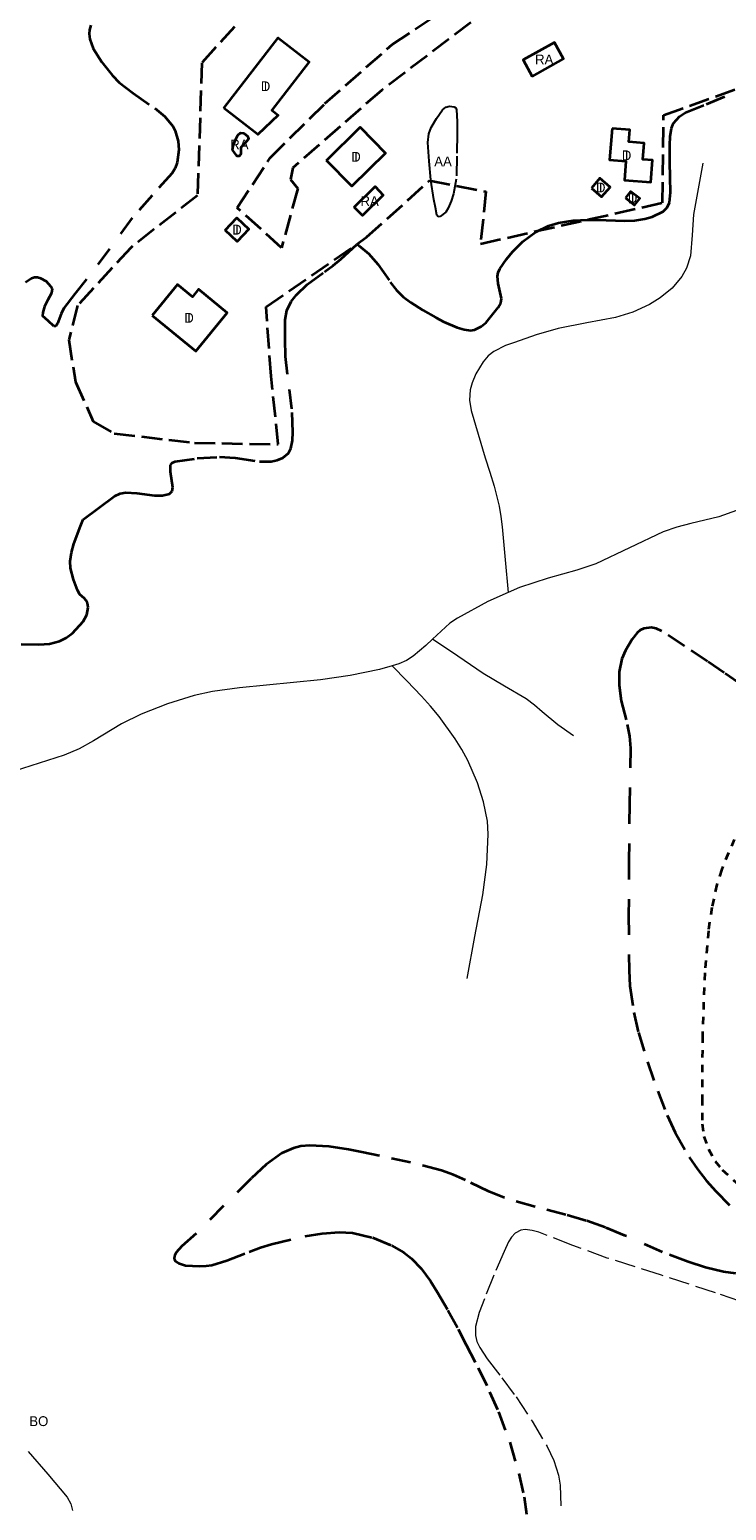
# Model space of a CAD drawing. Header units: metres. Extents: x 397317 to 400830, y 4588008 to 4590370.
# Tile 76 of 88: x 399505 to 399682, y 4589668 to 4590044. Entities that reach past the tile are written whole.
import ezdxf
from ezdxf.enums import TextEntityAlignment as Align

# ---------------------------------------------------------------- set-up
doc = ezdxf.new("R2010")
doc.units = ezdxf.units.M
doc.header["$MEASUREMENT"] = 0
for name, pattern in [('bt5mv20_nopinta', [10, 5, -5]), ('bt5mv20_tlin1', [7, 5.25, -1.75]), ('bt5mv20_tlin7', [3.75, 1.875, -1.875])]:
    doc.linetypes.add(name, pattern=pattern)
for name, color, linetype, lineweight in [('ARB01_CN', 7, 'Continuous', 15), ('ARB01_LN', 7, 'Continuous', 15), ('COB01_CN', 7, 'Continuous', 15), ('COB01_LN', 7, 'Continuous', 15), ('EDI01_CN', 7, 'Continuous', 15), ('EDI01_LN', 7, 'Continuous', 15), ('ESP02_LN', 7, 'Continuous', 15), ('FLU01_LN', 7, 'Continuous', 15), ('ILL01_CN', 7, 'Continuous', 15), ('ILL01_LN', 7, 'Continuous', 15), ('PAR01_LN', 7, 'Continuous', 15), ('RAI01_CN', 7, 'Continuous', 15), ('RAI01_LN', 7, 'Continuous', 15)]:
    doc.layers.add(name, color=color, linetype=linetype, lineweight=lineweight)
doc.styles.add('034', font='txt')

msp = doc.modelspace()

# ---------------------------------------------------------------- linework, layer by layer
at = {"layer": 'ARB01_LN', "color": 3, "linetype": 'bt5mv20_nopinta', "lineweight": 25}
msp.add_polyline3d([(399606.81, 4590005.77, 193.41), (399606.45, 4590010.54, 193.62), (399606.08, 4590015.3, 193.82), (399606.32, 4590017.5, 193.85), (399606.94, 4590019.09, 193.79), (399608.29, 4590021.37, 193.52), (399609.78, 4590023.54, 193.02), (399610.68, 4590024.27, 192.52), (399611.56, 4590024.51, 191.95), (399612.79, 4590024.37, 191.02), (399613.21, 4590024.05, 190.61), (399613.41, 4590023.56, 190.3), (399613.56, 4590020.64, 189.14), (399613.55, 4590017.58, 188.41), (399613.48, 4590011.78, 187.94), (399613.32, 4590005.99, 187.74), (399612.64, 4590002.23, 187.61), (399612.01, 4590000.38, 187.71), (399611.27, 4589998.55, 188.08), (399610.62, 4589997.56, 188.53), (399609.25, 4589996.48, 189.54), (399608.68, 4589996.41, 190.05), (399608.38, 4589996.81, 190.47), (399608.01, 4589998.79, 191.49), (399607.64, 4590000.77, 192.51), (399606.81, 4590005.77, 193.41)], dxfattribs=at)
at = {"layer": 'COB01_LN', "color": 92, "linetype": 'bt5mv20_nopinta', "lineweight": 35}
for points in [[(399520.4, 4590045.11, 172.6), (399520.1, 4590043.93, 172.88), (399520, 4590042.88, 173.37), (399520.15, 4590041.52, 174.27), (399521.01, 4590039.15, 176.03), (399523.26, 4590035.65, 178.87), (399525.98, 4590032.29, 181.48), (399527.68, 4590030.51, 182.84), (399531.18, 4590027.79, 185.25), (399536.74, 4590023.97, 188.58), (399539.23, 4590021.87, 189.93), (399541.25, 4590019.43, 190.96), (399541.89, 4590018.21, 191.25), (399542.6, 4590015.59, 191.52), (399542.77, 4590013.41, 191.56), (399542.36, 4590010.18, 191.42), (399541.83, 4590008.73, 191.29), (399541.07, 4590007.48, 191.12), (399536.01, 4590001.84, 190.2), (399530.98, 4589996.11, 189.2), (399525.18, 4589988.29, 187.82), (399519.37, 4589980.51, 186.43), (399516.35, 4589976.83, 185.85), (399513.61, 4589973.16, 185.28), (399512.94, 4589971.7, 185), (399511.98, 4589969.29, 184.18), (399511.51, 4589968.59, 183.57), (399511.04, 4589968.59, 182.78), (399509.62, 4589969.92, 180.16), (399508.19, 4589971.24, 177.54)], [(399527.87, 4589926.08, 180.1), (399529.32, 4589926.31, 180.12), (399532.16, 4589926.17, 179.58), (399536.61, 4589925.6, 178.39), (399538.65, 4589925.58, 178.13), (399540.41, 4589926.01, 178.39), (399541.11, 4589926.68, 178.9), (399541.3, 4589927.57, 179.53), (399540.67, 4589931.57, 182.29), (399540.72, 4589933.29, 183.54), (399541.1, 4589933.88, 184.03), (399541.84, 4589934.22, 184.38), (399547.43, 4589935.02, 185.76), (399553.12, 4589935.4, 186.61), (399557.16, 4589935.12, 186.75), (399563.28, 4589934.17, 186.61), (399566.31, 4589934.24, 186.63), (399567.8, 4589934.57, 186.72), (399569.27, 4589935.15, 186.88), (399570.64, 4589936.31, 187.31), (399571.23, 4589937.49, 187.78), (399571.66, 4589939.54, 188.5), (399571.78, 4589941.64, 188.91), (399571.56, 4589947.56, 189.29), (399570.43, 4589956.44, 189.75), (399569.95, 4589960.88, 189.94), (399569.8, 4589965.32, 190.09), (399569.83, 4589970.21, 190.21), (399570.24, 4589972.6, 190.27), (399571.32, 4589974.84, 190.33), (399572.71, 4589976.58, 190.53), (399575.43, 4589979.17, 191.33), (399579.84, 4589982.43, 192.52), (399581.99, 4589983.98, 192.59), (399583.99, 4589985.62, 191.99), (399586.04, 4589987.48, 190.9), (399588.08, 4589989.33, 189.81), (399588.66, 4589989.01, 189.43), (399591.08, 4589987.02, 187.64), (399593.36, 4589984.35, 185.97), (399596.53, 4589979.82, 183.55), (399598.14, 4589977.74, 182.32), (399599.84, 4589976.05, 181.03), (399601.78, 4589974.59, 179.34), (399604.83, 4589972.64, 176.22), (399608.14, 4589970.79, 173.22), (399610.16, 4589969.74, 171.88), (399613.58, 4589968.26, 170.35), (399615.31, 4589967.76, 169.95), (399616.95, 4589967.54, 169.89), (399617.98, 4589967.66, 170.05), (399619.68, 4589968.5, 170.65), (399620.87, 4589969.51, 171.32), (399623.99, 4589973.32, 173.88), (399624.61, 4589974.53, 174.84), (399624.77, 4589975.61, 175.77), (399623.99, 4589979.4, 179.26), (399623.77, 4589981.28, 180.81), (399623.93, 4589982.21, 181.46), (399624.36, 4589983.13, 182), (399626.09, 4589985.63, 183.17), (399627.57, 4589987.47, 183.87), (399630.2, 4589990.09, 184.7), (399633.47, 4589992.47, 185.32), (399636.78, 4589994.09, 185.71), (399639.27, 4589994.85, 185.91), (399642.99, 4589995.46, 186.25), (399646.73, 4589995.66, 186.82), (399651.43, 4589995.52, 187.92), (399656.13, 4589995.35, 189.19), (399658.69, 4589995.48, 190.18), (399661.21, 4589995.86, 190.88), (399663.11, 4589996.36, 190.95), (399665.87, 4589997.73, 190.95), (399666.89, 4589998.74, 190.93), (399667.46, 4590000, 190.92), (399667.77, 4590002.56, 190.9), (399667.7, 4590006.42, 190.85), (399667.6, 4590010.27, 190.83), (399667.59, 4590014.63, 191.06), (399667.68, 4590016.8, 191.31), (399668.02, 4590018.95, 191.6), (399668.51, 4590020.19, 191.82), (399670.05, 4590021.89, 192.29), (399671.61, 4590022.86, 192.69), (399676.94, 4590025.03, 193.74), (399684.22, 4590028.04, 194.68)], [(399510.59, 4589978.06, 175.48), (399510.31, 4589978.69, 175.31), (399509.14, 4589979.93, 175.22), (399507.77, 4589980.74, 175.35), (399506.89, 4589980.98, 175.31), (399506.12, 4589980.96, 175.04), (399505.35, 4589980.71, 174.58), (399503.83, 4589979.69, 173.61)], [(399510.59, 4589978.06, 175.48), (399510.48, 4589976.95, 175.78), (399509.51, 4589975.27, 176.26), (399508.66, 4589973.59, 176.77), (399508.21, 4589972.07, 177.24), (399508.19, 4589971.24, 177.54)], [(399502.76, 4589887.79, 162.53), (399507.25, 4589887.71, 162.5), (399509.91, 4589887.88, 161.6), (399512.5, 4589888.52, 160.52), (399514.21, 4589889.42, 160.08), (399515.76, 4589890.62, 159.76), (399518.5, 4589893.55, 159.58), (399519.44, 4589895.28, 159.93), (399519.75, 4589897.14, 160.71), (399519.58, 4589898.22, 161.4), (399519.19, 4589898.97, 162.29), (399518.71, 4589899.48, 163.4), (399517.66, 4589900.4, 165.65), (399517.07, 4589901.5, 166.69), (399516.07, 4589904.26, 167.85), (399515.29, 4589907.07, 168.91), (399515.18, 4589908.89, 169.7), (399515.51, 4589911.1, 170.83), (399516.12, 4589913.3, 172.01), (399517.78, 4589917.77, 174.18), (399518.45, 4589919.51, 174.72), (399522.45, 4589922.46, 177.17), (399526.45, 4589925.41, 179.62), (399527.87, 4589926.08, 180.1)], [(399685.81, 4589877.48, 179.65), (399681.43, 4589880.47, 177.96), (399677.14, 4589883.43, 175.93), (399671.34, 4589887.3, 173.1), (399665.56, 4589891.09, 170.24), (399664.08, 4589891.78, 169.54), (399662.84, 4589892.02, 168.99), (399660.94, 4589891.8, 168.27), (399660.06, 4589891.35, 168), (399659.26, 4589890.65, 167.84), (399657.98, 4589889.06, 167.75), (399656.29, 4589886.22, 168.03), (399655.43, 4589884.04, 168.48), (399654.74, 4589880.73, 169.33), (399654.67, 4589877.36, 170.12), (399655.26, 4589873.38, 170.92), (399656.75, 4589867.41, 172.15), (399657.34, 4589864.4, 172.72), (399657.56, 4589861.35, 173.21), (399657.36, 4589847.17, 175.18), (399657.17, 4589832.98, 177.03), (399657.12, 4589818.93, 178.84), (399657.22, 4589804.87, 180.63), (399657.43, 4589800.96, 181.12), (399658.43, 4589794.18, 181.92), (399659.61, 4589789.15, 182.49), (399661.88, 4589781.66, 183.35), (399664.51, 4589774.23, 184.25), (399666.93, 4589768.1, 185.36), (399668.96, 4589763.7, 186.48), (399672.53, 4589757.42, 188.23), (399674.6, 4589754.4, 189), (399676.92, 4589751.46, 189.61), (399679.27, 4589748.8, 189.84), (399682.94, 4589745.06, 189.68)], [(399684.36, 4589727.92, 196.43), (399681.25, 4589728.34, 196.45), (399676.66, 4589729.44, 196.43), (399672.21, 4589730.85, 196.41), (399665.7, 4589733.34, 196.4), (399656.07, 4589737.55, 196.36), (399651.22, 4589739.55, 196.3), (399646.31, 4589741.3, 196.2), (399641.15, 4589742.79, 195.86), (399633.34, 4589744.81, 194.93), (399625.6, 4589747.07, 194.25), (399621.55, 4589748.7, 194.25), (399615.62, 4589751.57, 194.57), (399612.62, 4589752.92, 194.73), (399609.54, 4589754.05, 194.78), (399601.72, 4589756.08, 194.46), (399593.84, 4589757.75, 193.7), (399589.32, 4589758.72, 193.05), (399585.94, 4589759.39, 192.35), (399580.94, 4589760.14, 190.86), (399576.08, 4589760.41, 188.7), (399573.77, 4589760.2, 187.31), (399571.92, 4589759.75, 185.98), (399568.96, 4589758.44, 183.46), (399564.97, 4589755.54, 179.59), (399561.17, 4589752, 176.12), (399554.15, 4589745.1, 170.48), (399547.24, 4589738.08, 164.87), (399543.58, 4589734.83, 162.16), (399542.12, 4589733.19, 160.8), (399541.72, 4589732.39, 160.16), (399541.63, 4589731.6, 159.57), (399541.99, 4589730.94, 159.15), (399542.68, 4589730.48, 158.97), (399544.53, 4589729.95, 159), (399548.03, 4589729.71, 159.59), (399549.73, 4589729.81, 159.99), (399551.17, 4589730.03, 160.39), (399554.97, 4589731.15, 161.51), (399560.67, 4589733.41, 163.28), (399563.52, 4589734.49, 164.31), (399566.36, 4589735.36, 165.48), (399574.94, 4589737.33, 169.37), (399579.22, 4589738.01, 171.37), (399583.51, 4589738.36, 173.39), (399586.96, 4589738.19, 175.05), (399592.05, 4589737, 177.61)], [(399592.05, 4589737, 177.61), (399596.88, 4589735, 180.26), (399599.98, 4589733.22, 182.65), (399601.92, 4589731.73, 184.78), (399604.43, 4589729.13, 188.1), (399606.72, 4589725.92, 191.05), (399608.52, 4589723.05, 192.94), (399611.19, 4589718.53, 195.21), (399613.83, 4589713.7, 196.71), (399615.85, 4589709.79, 197.42), (399618.84, 4589703.88, 197.99), (399621.79, 4589697.85, 197.95), (399624.06, 4589692.74, 197.48), (399626.89, 4589684.98, 196.5), (399629.24, 4589677.02, 195.85), (399630.53, 4589671.16, 195.7), (399631.13, 4589666.7, 195.64)]]:
    msp.add_polyline3d(points, dxfattribs=at)
at = {"layer": 'EDI01_LN', "color": 1, "linetype": 'Continuous', "lineweight": 35}
for points in [[(399554.23, 4590023.96, 198.63), (399568.05, 4590041.87, 198.68), (399575.92, 4590035.8, 198.68), (399566.44, 4590023.51, 198.68), (399568.07, 4590022.25, 198.68), (399562.9, 4590017.27, 198.68), (399554.23, 4590023.96, 198.63)], [(399580.32, 4590010.68, 199.41), (399588.88, 4590019.14, 199.41), (399595.34, 4590012.6, 198.05), (399586.78, 4590004.14, 198.05), (399580.32, 4590010.68, 199.41)], [(399652.91, 4590018.82, 192.24), (399652.28, 4590010.87, 192.59), (399656.41, 4590010.54, 192.37), (399656.03, 4590005.72, 192.38), (399662.75, 4590005.19, 192.32), (399663.19, 4590010.74, 192.31), (399660.74, 4590010.93, 192.31), (399661.07, 4590015.09, 192.26), (399657.15, 4590015.4, 192.24), (399657.39, 4590018.46, 192.18), (399652.91, 4590018.82, 192.24)], [(399647.65, 4590003.7, 190.92), (399650.24, 4590001.45, 190.92), (399652.4, 4590003.94, 190.92), (399649.81, 4590006.19, 190.92), (399647.65, 4590003.7, 190.92)], [(399656.3, 4590001.19, 192.91), (399658.6, 4589999.35, 192.91), (399659.93, 4590001.01, 192.91), (399657.63, 4590002.85, 192.91), (399656.3, 4590001.19, 192.91)], [(399554.57, 4589993.03, 195.47), (399557.58, 4589996.16, 195.47), (399560.62, 4589993.24, 195.47), (399557.61, 4589990.11, 195.47), (399554.57, 4589993.03, 195.47)], [(399535.99, 4589971.34, 197.02), (399547.11, 4589962.23, 197.02), (399555.11, 4589972, 197.02), (399547.83, 4589977.97, 197.02), (399546.28, 4589976.07, 197.02), (399542.44, 4589979.22, 197.02), (399535.99, 4589971.34, 197.02)]]:
    msp.add_polyline3d(points, dxfattribs=at)
at = {"layer": 'ESP02_LN', "color": 254, "linetype": 'bt5mv20_tlin7', "lineweight": 35}
msp.add_polyline3d([(399683.95, 4589838.19, 188.57), (399680.76, 4589830.58, 188.57), (399679.55, 4589826.73, 188.57), (399678.24, 4589820.87, 188.57), (399677.38, 4589814.92, 188.57), (399676.45, 4589804.32, 188.79), (399675.88, 4589788.39, 189.52), (399675.77, 4589772.46, 189.96), (399675.79, 4589765.92, 189.96), (399676.25, 4589762.67, 189.96), (399677.38, 4589759.43, 189.96), (399679.11, 4589756.46, 189.96), (399680.9, 4589754.22, 189.96), (399684.56, 4589750.92, 189.96)], dxfattribs=at)
at = {"layer": 'FLU01_LN', "color": 150, "linetype": 'Continuous', "lineweight": 15}
for points in [[(399675.97, 4590010.05, 188.66), (399674.8, 4590003.52, 186.49), (399673.62, 4589996.99, 184.31), (399673.28, 4589991.73, 182.8), (399672.88, 4589986.43, 181.46), (399671.85, 4589983.33, 180.62), (399670.62, 4589981.19, 179.99), (399668.17, 4589978.29, 179.04), (399665.15, 4589975.79, 178.1), (399662.42, 4589974.08, 177.31), (399658.22, 4589972.15, 176.14), (399653.81, 4589970.82, 174.97), (399646.52, 4589969.42, 173.23), (399639.24, 4589967.98, 171.54), (399633.6, 4589966.36, 170.05), (399628.07, 4589964.47, 168.35), (399625.84, 4589963.66, 167.43), (399622.82, 4589962.14, 165.76), (399621.45, 4589961.03, 164.93), (399620.16, 4589959.53, 164.2), (399618.29, 4589956.5, 163.08), (399617.32, 4589954.19, 162.29), (399616.87, 4589952.45, 161.72), (399616.68, 4589949.82, 160.9), (399617.12, 4589947.19, 160.12), (399618.9, 4589941.16, 158.72), (399620.68, 4589935.14, 157.34), (399621.81, 4589931.54, 155.9), (399622.93, 4589927.93, 154.45), (399624.21, 4589922.84, 153.23), (399624.67, 4589920.23, 152.88), (399624.99, 4589917.59, 152.77), (399625.74, 4589909.26, 152.9), (399626.49, 4589900.93, 153.02)], [(399691.4, 4589925.19, 160.75), (399688.26, 4589923.54, 160.04), (399684.56, 4589921.8, 159.39), (399680, 4589920.19, 158.81), (399672.89, 4589918.45, 158.03), (399669.35, 4589917.52, 157.68), (399665.92, 4589916.35, 157.34), (399657.36, 4589912.26, 156.57), (399648.76, 4589908.22, 155.76), (399643.97, 4589906.59, 155.19), (399636.63, 4589904.55, 154.2), (399629.37, 4589902.23, 153.31), (399626.49, 4589900.93, 153.02)], [(399626.49, 4589900.93, 153.02), (399621.36, 4589898.61, 152.5), (399613.63, 4589894.42, 151.77), (399611.67, 4589893.13, 151.59), (399607.29, 4589889.08, 151.16)], [(399607.29, 4589889.08, 151.16), (399605.54, 4589887.45, 150.99), (399602.37, 4589884.77, 150.72), (399600.63, 4589883.67, 150.6), (399598.74, 4589882.82, 150.48), (399597.05, 4589882.31, 150.41)], [(399643.11, 4589864.52, 163.12), (399639.16, 4589867.26, 160.84), (399635.17, 4589870.6, 158.65), (399633.17, 4589872.33, 157.7), (399631.05, 4589873.91, 156.96), (399625.61, 4589877.1, 155.68), (399620.13, 4589880.37, 154.42), (399613.71, 4589884.73, 152.79), (399607.29, 4589889.08, 151.16)], [(399597.05, 4589882.31, 150.41), (399593.83, 4589881.33, 150.28), (399586.35, 4589879.82, 150.11), (399578.8, 4589878.74, 149.89), (399565.06, 4589877.37, 149), (399558.18, 4589876.72, 148.53), (399551.34, 4589875.74, 148.19), (399546.7, 4589874.72, 148.08), (399539.9, 4589872.62, 147.99), (399533.23, 4589870.01, 147.84), (399528.25, 4589867.51, 147.64), (399521.08, 4589863.22, 147.33), (399517.44, 4589861.22, 147.18), (399513.64, 4589859.57, 147.05), (399503.11, 4589856.19, 146.74), (399492.56, 4589852.85, 146.45), (399484.17, 4589849.98, 146.3), (399480.03, 4589848.42, 146.22), (399476, 4589846.59, 146.09), (399467.82, 4589842.44, 145.74), (399459.63, 4589838.29, 145.39)], [(399616.08, 4589802.81, 173.23), (399618.06, 4589813.47, 170.33), (399620.03, 4589824.12, 167.43), (399621.04, 4589831.81, 165.26), (399621.39, 4589839.51, 162.96), (399621.21, 4589842.85, 161.83), (399620.26, 4589847.74, 159.93), (399618.68, 4589852.56, 158.11), (399616.24, 4589858.27, 156.26), (399614.76, 4589861.03, 155.47), (399613.04, 4589863.74, 154.78), (399608.95, 4589869.38, 153.86), (399606.79, 4589872.06, 153.47), (399604.51, 4589874.59, 152.86), (399600.78, 4589878.45, 151.64), (399597.05, 4589882.31, 150.41)], [(399504.5, 4589682.66, 143.47), (399509.54, 4589676.92, 143.38), (399514.42, 4589671.05, 143.24), (399515.33, 4589669.31, 143.2), (399515.77, 4589667.65, 143.17)]]:
    msp.add_polyline3d(points, dxfattribs=at)
at = {"layer": 'ILL01_LN', "color": 150, "linetype": 'bt5mv20_tlin1', "lineweight": 35}
for points in [[(399617.03, 4590045.78, 196.49), (399594.32, 4590028.52, 197.25), (399571.76, 4590008.83, 197.4), (399571.16, 4590005.87, 196.9), (399573.03, 4590003.59, 196.58), (399568.9, 4589988.53, 194.99), (399557.65, 4589998.68, 195.92), (399566.04, 4590011.4, 197.68), (399579.89, 4590025.15, 197.98), (399597.02, 4590040.15, 196.81), (399609.19, 4590048.28, 197.15)], [(399556.94, 4590044.69, 196.64), (399548.64, 4590035.5, 195.72), (399547.56, 4590001.84, 194.39), (399530.58, 4589988.54, 188.7), (399517.06, 4589973.85, 188.38), (399514.83, 4589965.15, 188.38), (399516.51, 4589954.46, 188.38), (399521.06, 4589944.39, 188.38), (399526.38, 4589941.35, 188.15), (399546.75, 4589938.95, 188.95), (399568.09, 4589938.58, 189.46), (399566.25, 4589955.92, 190.13), (399564.98, 4589973.5, 192.04), (399590.51, 4589991.18, 193.67), (399606.53, 4590005.63, 193.19), (399620.83, 4590002.78, 185.97), (399619.47, 4589989.54, 184.1), (399665.73, 4589999.96, 190.84), (399666, 4590022.19, 192.17), (399702.41, 4590035.43, 196.11)]]:
    msp.add_polyline3d(points, dxfattribs=at)
at = {"layer": 'PAR01_LN', "color": 3, "linetype": 'bt5mv20_tlin1', "lineweight": 15}
msp.add_polyline3d([(399692.04, 4589718.58, 200.25), (399679.18, 4589722.99, 200.06), (399665.43, 4589727.45, 199.94), (399651.66, 4589731.81, 199.82), (399642.96, 4589735.02, 199.69), (399634.31, 4589738.34, 199.6), (399632.63, 4589738.84, 199.6), (399630.85, 4589739.05, 199.6), (399629.71, 4589738.89, 199.6), (399628.32, 4589738.15, 199.6), (399627.32, 4589737.08, 199.6), (399626.59, 4589735.92, 199.6), (399625.45, 4589733.43, 199.6), (399622.86, 4589727.47, 199.71), (399620.45, 4589721.43, 199.91), (399619.14, 4589717.96, 200.03), (399618.24, 4589714.44, 200.15), (399618.18, 4589712.14, 200.21), (399618.56, 4589710.59, 200.23), (399619.27, 4589709.08, 200.25), (399621.17, 4589706.2, 200.28), (399624.86, 4589701.33, 200.32), (399628.51, 4589696.5, 200.37), (399632.59, 4589690.35, 200.51), (399636.38, 4589683.93, 200.72), (399638.11, 4589680.36, 200.86), (399639.32, 4589676.63, 201.01), (399639.74, 4589674.07, 201.09), (399639.9, 4589667.18, 201.19)], dxfattribs=at)
at = {"layer": 'RAI01_LN', "color": 202, "linetype": 'Continuous', "lineweight": 35}
for points in [[(399632.62, 4590032.07, 192.37), (399640.58, 4590036.49, 192.37), (399638.24, 4590040.7, 192.37), (399630.28, 4590036.28, 192.37), (399632.62, 4590032.07, 192.37)], [(399556.67, 4590014.72, 196.18), (399557.24, 4590015.94, 196.18), (399557.8, 4590017.16, 196.18), (399558.47, 4590017.73, 196.18), (399559.3, 4590017.68, 196.18), (399560.24, 4590016.87, 196.18), (399560.52, 4590016.43, 196.18), (399560.44, 4590016.03, 196.18), (399559.93, 4590015.47, 196.18), (399559.4, 4590014.92, 196.18), (399558.54, 4590014.04, 196.18), (399558.54, 4590013.22, 196.18), (399558.57, 4590012.33, 196.18), (399558.1, 4590011.84, 196.18), (399557.64, 4590011.81, 196.18), (399557.04, 4590012.6, 196.18), (399556.44, 4590013.39, 196.18), (399556.67, 4590014.72, 196.18)], [(399587.36, 4589998.85, 194.23), (399592.69, 4590004.05, 194.23), (399594.77, 4590001.92, 194.23), (399589.44, 4589996.72, 194.23), (399587.36, 4589998.85, 194.23)]]:
    msp.add_polyline3d(points, dxfattribs=at)

# ---------------------------------------------------------------- texts
at = {"layer": 'ARB01_CN', "color": 251, "linetype": 'Continuous', "lineweight": 0, "style": '034'}
msp.add_text('AA', height=2.5, dxfattribs=at).set_placement((399609.95, 4590010.46), align=Align.MIDDLE_CENTER)
at = {"layer": 'COB01_CN', "color": 251, "linetype": 'Continuous', "lineweight": 0, "style": '034'}
msp.add_text('BO', height=2.5, dxfattribs=at).set_placement((399507.22, 4589690.36), align=Align.MIDDLE_CENTER)
at = {"layer": 'EDI01_CN', "color": 251, "linetype": 'Continuous', "lineweight": 0, "style": '034'}
for p in [(399564.84, 4590029.57), (399587.83, 4590011.64), (399656.6, 4590012), (399650.03, 4590003.82), (399658.12, 4590001.1), (399557.59, 4589993.13), (399545.4, 4589970.72)]:
    msp.add_text('D', height=2.5, dxfattribs=at).set_placement(p, align=Align.MIDDLE_CENTER)
at = {"layer": 'ILL01_CN', "color": 251, "linetype": 'Continuous', "lineweight": 0, "style": '034'}
for p in [(399564.84, 4590029.57), (399587.83, 4590011.64), (399656.6, 4590012), (399650.03, 4590003.82), (399658.12, 4590001.1), (399557.59, 4589993.13), (399545.4, 4589970.72)]:
    msp.add_text('I', height=2.5, dxfattribs=at).set_placement(p, align=Align.MIDDLE_CENTER)
at = {"layer": 'RAI01_CN', "color": 251, "linetype": 'Continuous', "lineweight": 0, "style": '034'}
for p in [(399635.66, 4590036.38), (399558.21, 4590014.77), (399591.3, 4590000.38)]:
    msp.add_text('RA', height=2.5, dxfattribs=at).set_placement(p, align=Align.MIDDLE_CENTER)

doc.saveas('drawing.dxf')
